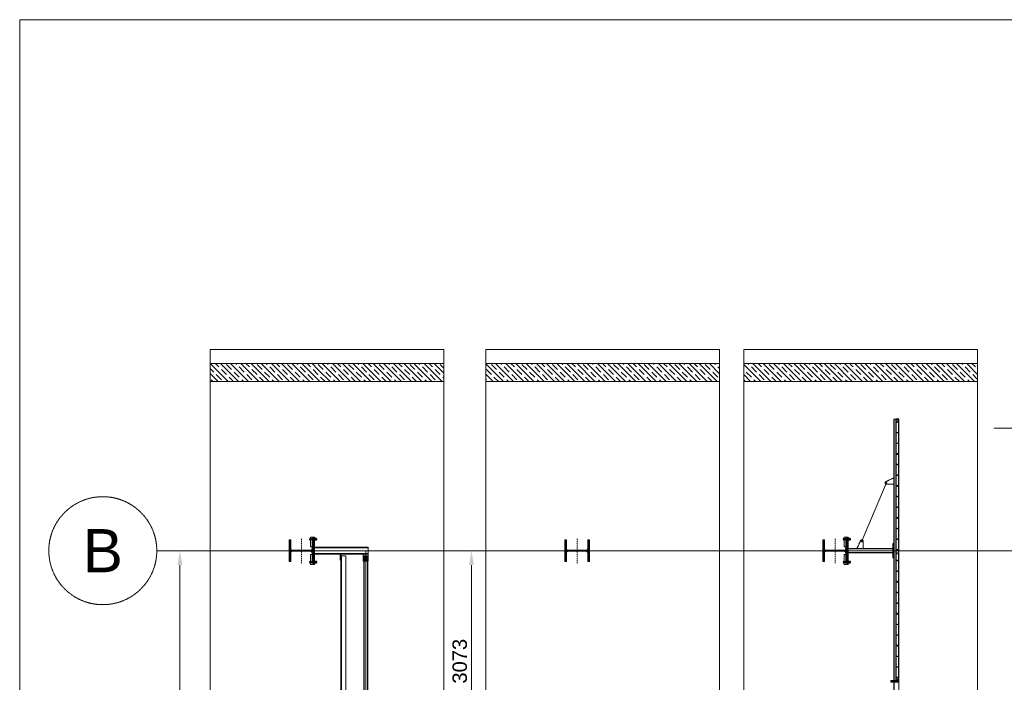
# Model space of a CAD drawing. Header units: millimetres. Extents: x -176817 to 571382, y -58489 to 156123.
# Tile 32 of 256: x -71598 to -57920, y 13505 to 22711. Entities that reach past the tile are written whole.
import ezdxf

# ---------------------------------------------------------------- set-up
doc = ezdxf.new("R2010")
doc.units = ezdxf.units.MM
doc.header["$LTSCALE"] = 0.2
for name, pattern in [('AM_ISO08W050', [18, 12, -1.5, 3, -1.5]), ('AM_ISO08W050x2', [9, 6, -0.75, 1.5, -0.75]), ('BORDER2', [0.875, 0.25, -0.125, 0.25, -0.125, 0, -0.125]), ('HIDDEN', [9.525, 6.35, -3.175]), ('PRZE', [0.8, 0.4, -0.2, 0, -0.2])]:
    doc.linetypes.add(name, pattern=pattern)
doc.layers.get('0').update_dxf_attribs({"lineweight": 13})
doc.layers.get('Defpoints').update_dxf_attribs({"lineweight": 13})
for name, color, linetype, lineweight in [('-AAA Podkład', 252, 'Continuous', 13), ('-AAA Widok', 2, 'Continuous', 30), ('-AAA Wymiar', 1, 'Continuous', 18), ('AAA Widok', 2, 'Continuous', 25), ('AM_7', 4, 'AM_ISO08W050', 13), ('C', 4, 'PRZE', 13), ('Prz', 5, 'Continuous', 13), ('stezenia', 4, 'Continuous', 13)]:
    doc.layers.add(name, color=color, linetype=linetype, lineweight=lineweight)
doc.styles.get("Standard").update_dxf_attribs({"font": 'arial.ttf'})
doc.dimstyles.new('STANDARD-100', dxfattribs={"dimscale": 100, "dimtxt": 2, "dimasz": 2, "dimexe": 0, "dimexo": 0, "dimgap": 0.6, "dimtad": 1, "dimdec": 0, "dimzin": 12, "dimdsep": 46, "dimtxsty": 'Standard', "dimcen": 1, "dimclrd": 256, "dimclre": 256, "dimclrt": 2, "dimadec": 0, "dimazin": 0, "dimtfac": 1, "dimtdec": 0, "dimtmove": 0, "dimatfit": 3, "dimfxl": 0, "dimtolj": 1, "dimtzin": 0, "dimarcsym": 0})
pattern_1 = [(315, (-14915.02, 38709.64), (70.71068, 70.71068), []), (315, (-14915.02, 38639.14), (70.71068, 70.71068), [100, -50])]
pattern_2 = [(315, (-16749.53, 38709.64), (70.71068, 70.71068), []), (315, (-16749.53, 38639.14), (70.71068, 70.71068), [100, -50])]
pattern_3 = [(315, (-18831, 38709.64), (70.71068, 70.71068), []), (315, (-18831, 38639.14), (70.71068, 70.71068), [100, -50])]

# ---------------------------------------------------------------- blocks, each defined once
blk = doc.blocks.new('Płaskownik podstawowy')
at = {"layer": 'AAA Widok'}
blk.add_lwpolyline([(-40, 0), (0, 0), (0, 3626), (-40, 3626)], close=True, dxfattribs=at)
for centre, radius in [((-20, 3589), 5.5), ((-20, 3619), 3.5), ((-20, 3441), 3.5), ((-20, 3293), 3.5), ((-20, 3145), 5.5), ((-20, 2997), 3.5), ((-20, 2849), 3.5), ((-20, 2701), 5.5), ((-20, 2553), 3.5), ((-20, 2405), 3.5), ((-20, 2257), 5.5), ((-20, 2109), 3.5), ((-20, 1961), 3.5), ((-20, 1813), 5.5), ((-20, 1665), 3.5), ((-20, 1517), 3.5), ((-20, 1369), 5.5), ((-20, 1221), 3.5), ((-20, 1073), 3.5), ((-20, 925), 5.5), ((-20, 777), 3.5), ((-20, 629), 3.5), ((-20, 481), 5.5), ((-20, 333), 3.5), ((-20, 185), 3.5), ((-20, 37), 5.5), ((-20, 7), 3.5)]:
    blk.add_circle(centre, radius, dxfattribs=at)
at = {"layer": 'AM_7', "linetype": 'AM_ISO08W050x2'}
for p, q in [((-20, 3589), (-31, 3589)), ((-20, 3619), (-28.5, 3619)), ((-20, 3619), (-20, 3627.5)), ((-20, 3619), (-11.5, 3619)), ((-20, 3619), (-20, 3610.5)), ((-20, 3589), (-20, 3600)), ((-20, 3589), (-9, 3589)), ((-20, 3589), (-20, 3578)), ((-20, 3441), (-28.5, 3441)), ((-20, 3441), (-20, 3449.5)), ((-20, 3441), (-11.5, 3441)), ((-20, 3441), (-20, 3432.5)), ((-20, 3293), (-28.5, 3293)), ((-20, 3293), (-20, 3301.5)), ((-20, 3293), (-11.5, 3293)), ((-20, 3293), (-20, 3284.5)), ((-20, 3145), (-20, 3156)), ((-20, 3145), (-31, 3145)), ((-20, 3145), (-9, 3145)), ((-20, 3145), (-20, 3134)), ((-20, 2997), (-28.5, 2997)), ((-20, 2997), (-20, 3005.5)), ((-20, 2997), (-11.5, 2997)), ((-20, 2997), (-20, 2988.5)), ((-20, 2849), (-28.5, 2849)), ((-20, 2849), (-20, 2857.5)), ((-20, 2849), (-11.5, 2849)), ((-20, 2849), (-20, 2840.5)), ((-20, 2701), (-31, 2701)), ((-20, 2701), (-20, 2712)), ((-20, 2701), (-9, 2701)), ((-20, 2701), (-20, 2690)), ((-20, 2553), (-28.5, 2553)), ((-20, 2553), (-20, 2561.5)), ((-20, 2553), (-11.5, 2553)), ((-20, 2553), (-20, 2544.5)), ((-20, 2405), (-28.5, 2405)), ((-20, 2405), (-20, 2413.5)), ((-20, 2405), (-11.5, 2405)), ((-20, 2405), (-20, 2396.5)), ((-20, 2257), (-31, 2257)), ((-20, 2257), (-20, 2268)), ((-20, 2257), (-9, 2257)), ((-20, 2257), (-20, 2246)), ((-20, 2109), (-28.5, 2109)), ((-20, 2109), (-20, 2117.5)), ((-20, 2109), (-11.5, 2109)), ((-20, 2109), (-20, 2100.5)), ((-20, 1961), (-28.5, 1961)), ((-20, 1961), (-20, 1969.5)), ((-20, 1961), (-11.5, 1961)), ((-20, 1961), (-20, 1952.5)), ((-20, 1813), (-31, 1813)), ((-20, 1813), (-20, 1824)), ((-20, 1813), (-9, 1813)), ((-20, 1813), (-20, 1802)), ((-20, 1665), (-28.5, 1665)), ((-20, 1665), (-20, 1673.5)), ((-20, 1665), (-11.5, 1665)), ((-20, 1665), (-20, 1656.5)), ((-20, 1517), (-28.5, 1517)), ((-20, 1517), (-20, 1525.5)), ((-20, 1517), (-11.5, 1517)), ((-20, 1517), (-20, 1508.5)), ((-20, 1369), (-31, 1369)), ((-20, 1369), (-20, 1380)), ((-20, 1369), (-9, 1369)), ((-20, 1369), (-20, 1358)), ((-20, 1221), (-28.5, 1221)), ((-20, 1221), (-20, 1229.5)), ((-20, 1221), (-11.5, 1221)), ((-20, 1221), (-20, 1212.5)), ((-20, 1073), (-28.5, 1073)), ((-20, 1073), (-20, 1081.5)), ((-20, 1073), (-11.5, 1073)), ((-20, 1073), (-20, 1064.5)), ((-20, 925), (-31, 925)), ((-20, 925), (-20, 936)), ((-20, 925), (-9, 925)), ((-20, 925), (-20, 914)), ((-20, 777), (-28.5, 777)), ((-20, 777), (-20, 785.5)), ((-20, 777), (-11.5, 777)), ((-20, 777), (-20, 768.5)), ((-20, 629), (-28.5, 629)), ((-20, 629), (-20, 637.5)), ((-20, 629), (-11.5, 629)), ((-20, 629), (-20, 620.5)), ((-20, 481), (-31, 481)), ((-20, 481), (-20, 492)), ((-20, 481), (-9, 481)), ((-20, 481), (-20, 470)), ((-20, 333), (-28.5, 333)), ((-20, 333), (-20, 341.5)), ((-20, 333), (-11.5, 333)), ((-20, 333), (-20, 324.5)), ((-20, 185), (-28.5, 185)), ((-20, 185), (-20, 193.5)), ((-20, 185), (-11.5, 185)), ((-20, 185), (-20, 176.5)), ((-20, 37), (-31, 37)), ((-20, 7), (-28.5, 7)), ((-20, 37), (-20, 48)), ((-20, 37), (-9, 37)), ((-20, 37), (-20, 26)), ((-20, 7), (-20, 15.5)), ((-20, 7), (-11.5, 7)), ((-20, 7), (-20, -1.5))]:
    blk.add_line(p, q, dxfattribs=at)
blk = doc.blocks.new('*D869')
at = {"layer": '-AAA Podkład', "linetype": 'HIDDEN', "lineweight": -2, "ltscale": 5, "transparency": 16777216}
for p, q in [((-13953, -2350), (-14277, -2350)), ((-14277, -6650), (-14277, -2550)), ((-13953, -6850), (-14277, -6850))]:
    blk.add_line(p, q, dxfattribs=at)
at = {"layer": '-AAA Podkład', "linetype": 'HIDDEN', "ltscale": 5, "transparency": 16777216}
for points in [[(-14310, -2550), (-14243, -2550), (-14277, -2350)], [(-14310, -6650), (-14243, -6650), (-14277, -6850)]]:
    blk.add_solid(points, dxfattribs=at)
at = {"layer": 'Defpoints', "color": 0, "linetype": 'HIDDEN', "ltscale": 5, "transparency": 16777216}
for p in [(-14277, -2350), (-13953, -2350), (-13953, -6850)]:
    blk.add_point(p, dxfattribs=at)
at = {"layer": '-AAA Podkład', "color": 2, "linetype": 'HIDDEN', "ltscale": 5, "transparency": 16777216, "insert": (-14439, -4600), "char_height": 200, "attachment_point": 5, "rotation": 90}
blk.add_mtext('\\A1;4500', dxfattribs=at)
blk = doc.blocks.new('*X49')
at = {"color": 0}
for p, q in [((558, 1769), (573, 1784)), ((558, 1778), (564, 1784)), ((560, 1762), (582, 1784)), ((569, 1762), (591, 1784)), ((578, 1762), (600, 1784)), ((587, 1762), (608, 1784)), ((596, 1762), (617, 1784)), ((605, 1762), (626, 1784)), ((613, 1762), (635, 1784)), ((622, 1762), (644, 1784)), ((631, 1762), (653, 1784)), ((640, 1762), (661, 1784)), ((649, 1762), (670, 1784)), ((658, 1762), (679, 1784)), ((666, 1762), (688, 1784)), ((675, 1762), (697, 1784)), ((683, 1761), (706, 1784)), ((689, 1759), (715, 1784)), ((694, 1755), (723, 1784)), ((698, 1750), (732, 1784)), ((701, 1744), (741, 1784)), ((702, 1736), (750, 1784)), ((737, 1762), (759, 1784)), ((746, 1762), (768, 1784)), ((755, 1762), (776, 1784)), ((764, 1762), (785, 1784)), ((773, 1762), (794, 1784)), ((781, 1762), (803, 1784)), ((790, 1762), (812, 1784)), ((799, 1762), (821, 1784)), ((808, 1762), (829, 1784)), ((817, 1762), (838, 1784)), ((826, 1762), (847, 1784)), ((834, 1762), (856, 1784)), ((702, 1727), (714, 1740)), ((702, 1718), (714, 1730)), ((702, 1710), (714, 1722)), ((702, 1701), (714, 1713)), ((702, 1692), (714, 1704)), ((702, 1683), (714, 1695)), ((702, 1674), (714, 1686)), ((702, 1665), (714, 1677)), ((702, 1657), (714, 1669)), ((702, 1648), (714, 1660)), ((702, 1639), (714, 1651)), ((702, 1630), (714, 1642)), ((843, 1762), (858, 1777)), ((852, 1762), (858, 1768)), ((702, 1621), (714, 1633)), ((702, 1612), (714, 1624)), ((702, 1604), (714, 1616)), ((702, 1595), (714, 1607)), ((702, 1586), (714, 1598)), ((702, 1577), (714, 1589)), ((702, 1568), (714, 1580)), ((702, 1559), (714, 1571)), ((702, 1551), (714, 1563)), ((702, 1542), (714, 1554)), ((702, 1533), (714, 1545)), ((702, 1524), (714, 1536)), ((702, 1515), (714, 1527)), ((702, 1506), (714, 1518)), ((702, 1497), (714, 1509)), ((558, 1460), (564, 1466)), ((558, 1451), (573, 1466)), ((560, 1444), (582, 1466)), ((569, 1444), (590, 1466)), ((578, 1444), (599, 1466)), ((587, 1444), (608, 1466)), ((595, 1444), (617, 1466)), ((604, 1444), (626, 1466)), ((613, 1444), (635, 1466)), ((622, 1444), (643, 1466)), ((631, 1444), (652, 1466)), ((640, 1444), (661, 1466)), ((649, 1444), (670, 1466)), ((657, 1444), (679, 1466)), ((666, 1444), (714, 1492)), ((675, 1444), (715, 1484)), ((684, 1444), (718, 1478)), ((693, 1444), (722, 1473)), ((702, 1488), (714, 1501)), ((702, 1444), (727, 1469)), ((710, 1444), (733, 1467)), ((719, 1444), (741, 1466)), ((728, 1444), (750, 1466)), ((737, 1444), (758, 1466)), ((746, 1444), (767, 1466)), ((755, 1444), (776, 1466)), ((763, 1444), (785, 1466)), ((772, 1444), (794, 1466)), ((781, 1444), (803, 1466)), ((790, 1444), (811, 1466)), ((799, 1444), (820, 1466)), ((808, 1444), (829, 1466)), ((816, 1444), (838, 1466)), ((825, 1444), (847, 1466)), ((834, 1444), (856, 1466)), ((843, 1444), (858, 1459)), ((852, 1444), (858, 1450))]:
    blk.add_line(p, q, dxfattribs=at)
blk = doc.blocks.new('heb340')
at = {"color": 1, "linetype": 'Continuous'}
blk.add_lwpolyline([(-150, -170), (150, -170), (150, -148.5), (33, -148.5, -0.4142136), (6, -121.5), (6, 121.5, -0.4142136), (33, 148.5), (150, 148.5), (150, 170), (-150, 170), (-150, 148.5), (-33, 148.5, -0.4142136), (-6, 121.5), (-6, -121.5, -0.4142136), (-33, -148.5), (-150, -148.5)], format="xyb", close=True, dxfattribs=at)
at = {"layer": 'C'}
for points in [[(0, -213), (0, 213)], [(-171.5, 0), (171.5, 0)]]:
    blk.add_lwpolyline(points, dxfattribs=at)
at = {"color": 4, "linetype": 'Continuous'}
blk.add_blockref('*X49', (-708, -1614), dxfattribs=at)
blk = doc.blocks.new('połaczenie montażowe')
at = {"color": 7, "linetype": 'BORDER2'}
for p, q in [((-63, 158), (50, 158)), ((-63, -158), (50, -158))]:
    blk.add_line(p, q, dxfattribs=at)
at = {"color": 4}
for p, q in [((-54, 172), (-45, 172)), ((-54, 169), (-54, 146)), ((-54, 165), (-45, 165)), ((-54, 144), (-45, 144)), ((-54, 151), (-45, 151)), ((-45, 172), (-45, 144)), ((-45, 171), (-45, 171)), ((-45, 145), (-45, 145)), ((-45, 171), (-45, 145)), ((-42, 166), (12, 166)), ((-42, 150), (12, 150)), ((-4, 166), (-4, 150)), ((-4, 164), (12, 164)), ((-4, 152), (12, 152)), ((28, 166), (46, 166)), ((28, 164), (46, 164)), ((28, 152), (46, 152)), ((28, 150), (46, 150)), ((46, 166), (46, 150)), ((-54, -144), (-45, -144)), ((-54, -169), (-54, -146)), ((-54, -165), (-45, -165)), ((-54, -172), (-45, -172)), ((-54, -151), (-45, -151)), ((-45, -172), (-45, -144)), ((-45, -145), (-45, -145)), ((-45, -171), (-45, -171)), ((-45, -171), (-45, -145)), ((-42, -150), (12, -150)), ((-42, -166), (12, -166)), ((-4, -166), (-4, -150)), ((-4, -152), (12, -152)), ((-4, -164), (12, -164)), ((28, -150), (46, -150)), ((28, -152), (46, -152)), ((28, -164), (46, -164)), ((28, -166), (46, -166)), ((46, -166), (46, -150))]:
    blk.add_line(p, q, dxfattribs=at)
at = {"color": 7}
for p, q in [((-45, 172), (-44, 173)), ((-45, 172), (-45, 144)), ((-44, 173), (-42, 173)), ((-45, 144), (-44, 143)), ((-44, 143), (-42, 143)), ((-42, 173), (-42, 143)), ((12, 173), (15, 173)), ((12, 172), (12, 173)), ((12, 172), (12, 144)), ((12, 144), (12, 143)), ((12, 143), (15, 143)), ((15, 173), (15, 143)), ((15, 169), (15, 148)), ((15, 169), (15, 148)), ((28, 173), (28, 143)), ((28, 169), (28, 148)), ((28, 169), (28, 148)), ((-45, -172), (-45, -144)), ((-45, -172), (-44, -173)), ((-44, -143), (-42, -143)), ((-45, -144), (-44, -143)), ((-44, -173), (-42, -173)), ((-42, -173), (-42, -143)), ((12, -143), (15, -143)), ((12, -144), (12, -143)), ((12, -172), (12, -144)), ((12, -172), (12, -173)), ((12, -173), (15, -173)), ((15, -173), (15, -143)), ((15, -169), (15, -148)), ((15, -169), (15, -148)), ((28, -173), (28, -143)), ((28, -169), (28, -148)), ((28, -169), (28, -148))]:
    blk.add_line(p, q, dxfattribs=at)
at = {"color": 3}
for p, q in [((27, 172), (16, 172)), ((27, 165), (16, 165)), ((28, 151), (16, 151)), ((27, 144), (16, 144)), ((28, 169), (28, 148)), ((40, 172), (29, 172)), ((40, 165), (29, 165)), ((41, 151), (29, 151)), ((40, 144), (29, 144)), ((41, 169), (41, 148)), ((27, -144), (16, -144)), ((28, -151), (16, -151)), ((27, -165), (16, -165)), ((27, -172), (16, -172)), ((28, -169), (28, -148)), ((40, -144), (29, -144)), ((41, -151), (29, -151)), ((40, -165), (29, -165)), ((40, -172), (29, -172)), ((41, -169), (41, -148))]:
    blk.add_line(p, q, dxfattribs=at)
at = {"color": 4}
for centre, radius, start, end in [((-44, 168), 10.9, 156.9535, 174.7762), ((-49, 147), 5.24, 187.8423, 213.6182), ((-46, 169), 8.39, 182.384, 208.3594), ((-46, 161), 8.39, 151.6406, 177.616), ((-41, 156), 13.8, 181.783, 202.0553), ((-41, 146), 13.8, 157.9447, 178.217), ((-49, -147), 5.24, 146.3818, 172.1577), ((-44, -168), 10.9, 185.2238, 203.0465), ((-41, -146), 13.8, 181.783, 202.0553), ((-41, -156), 13.8, 157.9447, 178.217), ((-46, -161), 8.39, 182.384, 208.3594), ((-46, -169), 8.39, 151.6406, 177.616)]:
    blk.add_arc(centre, radius, start, end, dxfattribs=at)
at = {"color": 3}
for centre, radius, start, end in [((26, 168), 10.9, 156.9535, 174.7762), ((23, 169), 8.39, 182.384, 208.3594), ((20, 162), 5.05, 143.1698, 176.696), ((20, 154), 5.05, 183.304, 216.8302), ((20, 148), 5.05, 143.1698, 176.696), ((32, 150), 17.3, 184.1009, 198.2664), ((17, 168), 10.9, 5.2238, 23.0465), ((20, 169), 8.39, 331.6406, 357.616), ((23, 162), 5.05, 3.304, 36.8302), ((23, 154), 5.05, 323.1698, 356.696), ((23, 148), 5.05, 3.304, 36.8302), ((11, 150), 17.3, 341.7336, 355.8991), ((39, 168), 10.9, 156.9535, 174.7762), ((36, 169), 8.39, 182.384, 208.3594), ((33, 162), 5.05, 143.1698, 176.696), ((33, 154), 5.05, 183.304, 216.8302), ((33, 148), 5.05, 143.1698, 176.696), ((45, 150), 17.3, 184.1009, 198.2664), ((30, 168), 10.9, 5.2238, 23.0465), ((33, 169), 8.39, 331.6406, 357.616), ((36, 162), 5.05, 3.304, 36.8302), ((36, 154), 5.05, 323.1698, 356.696), ((36, 148), 5.05, 3.304, 36.8302), ((24, 150), 17.3, 341.7336, 355.8991), ((32, -150), 17.3, 161.7336, 175.8991), ((20, -148), 5.05, 183.304, 216.8302), ((20, -154), 5.05, 143.1698, 176.696), ((20, -162), 5.05, 183.304, 216.8302), ((23, -169), 8.39, 151.6406, 177.616), ((26, -168), 10.9, 185.2238, 203.0465), ((11, -150), 17.3, 4.1009, 18.2664), ((23, -148), 5.05, 323.1698, 356.696), ((23, -154), 5.05, 3.304, 36.8302), ((23, -162), 5.05, 323.1698, 356.696), ((20, -169), 8.39, 2.384, 28.3594), ((17, -168), 10.9, 336.9535, 354.7762), ((45, -150), 17.3, 161.7336, 175.8991), ((33, -148), 5.05, 183.304, 216.8302), ((33, -154), 5.05, 143.1698, 176.696), ((33, -162), 5.05, 183.304, 216.8302), ((36, -169), 8.39, 151.6406, 177.616), ((39, -168), 10.9, 185.2238, 203.0465), ((24, -150), 17.3, 4.1009, 18.2664), ((36, -148), 5.05, 323.1698, 356.696), ((36, -154), 5.05, 3.304, 36.8302), ((36, -162), 5.05, 323.1698, 356.696), ((33, -169), 8.39, 2.384, 28.3594), ((30, -168), 10.9, 336.9535, 354.7762)]:
    blk.add_arc(centre, radius, start, end, dxfattribs=at)
at = {"layer": 'stezenia', "color": 6}
for points in [[(-42, 190), (-22, 190), (-22, 55), (-42, 55)], [(12, 190), (0, 190), (0, -190), (12, -190)], [(-42, -190), (-22, -190), (-22, -55), (-42, -55)]]:
    blk.add_lwpolyline(points, close=True, dxfattribs=at)
at = {"layer": 'stezenia', "color": 3}
for centre in [(-11, 179), (-11, -179)]:
    blk.add_circle(centre, 10.8, dxfattribs=at)
blk = doc.blocks.new('*D904')
at = {"layer": '-AAA Podkład', "linetype": 'HIDDEN', "lineweight": -2, "ltscale": 5, "transparency": 16777216}
for p, q in [((-10409, -2350), (-10227, -2350)), ((-10227, -2550), (-10227, -5222)), ((-11530, -5422), (-10227, -5422))]:
    blk.add_line(p, q, dxfattribs=at)
at = {"layer": '-AAA Podkład', "linetype": 'HIDDEN', "ltscale": 5, "transparency": 16777216}
for points in [[(-10260, -2550), (-10194, -2550), (-10227, -2350)], [(-10260, -5222), (-10194, -5222), (-10227, -5422)]]:
    blk.add_solid(points, dxfattribs=at)
at = {"layer": 'Defpoints', "color": 0, "linetype": 'HIDDEN', "ltscale": 5, "transparency": 16777216}
for p in [(-10409, -2350), (-11530, -5422, 0), (-10227, -5422)]:
    blk.add_point(p, dxfattribs=at)
at = {"layer": '-AAA Podkład', "color": 2, "linetype": 'HIDDEN', "ltscale": 5, "transparency": 16777216, "insert": (-10389, -3886), "char_height": 200, "attachment_point": 5, "rotation": 90}
blk.add_mtext('\\A1;3073', dxfattribs=at)
blk = doc.blocks.new('Podkład rev.B')
at = {"layer": '-AAA Podkład', "linetype": 'HIDDEN', "ltscale": 5}
h = blk.add_hatch(dxfattribs=at)
h.set_pattern_fill('JIS_STN_1E', color=256, scale=100, angle=-90, style=0)
h.set_pattern_definition(pattern_1)
h.paths.add_polyline_path([(-13857.6, 0), (-13857.6, 250), (-12359.5, 250), (-12359.5, 0)])
h = blk.add_hatch(dxfattribs=at)
h.set_pattern_fill('JIS_STN_1E', color=256, scale=100, angle=-90, style=0)
h.set_pattern_definition(pattern_1)
h.paths.add_polyline_path([(-12359.5, 250), (-12359.5, 0), (-10609.5, 0), (-10609.5, 250)])
h = blk.add_hatch(dxfattribs=at)
h.set_pattern_fill('JIS_STN_1E', color=256, scale=100, angle=-90, style=0)
h.set_pattern_definition(pattern_2)
h.paths.add_polyline_path([(-10027.3, 0), (-10027.3, 250), (-8529.1, 250), (-8529.1, 0)])
h = blk.add_hatch(dxfattribs=at)
h.set_pattern_fill('JIS_STN_1E', color=256, scale=100, angle=-90, style=0)
h.set_pattern_definition(pattern_2)
h.paths.add_polyline_path([(-8529.1, 250), (-8529.1, 0), (-6779.2, 0), (-6779.2, 250)])
h = blk.add_hatch(dxfattribs=at)
h.set_pattern_fill('JIS_STN_1E', color=256, scale=100, angle=-90, style=0)
h.set_pattern_definition(pattern_3)
h.paths.add_polyline_path([(-6443.9, 0), (-6443.9, 250), (-4945.7, 250), (-4945.7, 0)])
h = blk.add_hatch(dxfattribs=at)
h.set_pattern_fill('JIS_STN_1E', color=256, scale=100, angle=-90, style=0)
h.set_pattern_definition(pattern_3)
h.paths.add_polyline_path([(-4945.7, 250), (-4945.7, 0), (-3195.8, 0), (-3195.8, 250)])
for p, q in [((-13857.6, 443.6, 0), (-13857.6, -19743.6, 0)), ((-13857.6, 443.6, 0), (-10609.5, 443.6, 0)), ((-10609.5, 443.6, 0), (-10609.5, -19743.6, 0)), ((-10027.3, 443.6, 0), (-10027.3, -19743.6, 0)), ((-10027.3, 443.6, 0), (-6779.2, 443.6, 0)), ((-6779.2, 443.6, 0), (-6779.2, -19743.6, 0)), ((-6443.9, 443.6, 0), (-6443.9, -19743.6, 0)), ((-6443.9, 443.6, 0), (-3195.8, 443.6, 0)), ((-3195.8, 443.6, 0), (-3195.8, -19743.6, 0)), ((-13857.6, 250, 0), (-10609.5, 250, 0)), ((-10027.3, 250, 0), (-6779.1, 250, 0)), ((-6443.9, 250, 0), (-3195.7, 250, 0)), ((-13857.6, 0, 0), (-10609.6, 0, 0)), ((-10027.3, 0, 0), (-6779.2, 0, 0)), ((-6443.9, 0, 0), (-3195.8, 0, 0)), ((-4360.7, -525, 0), (-4360.7, -18775, 0)), ((-4360.7, -525, 0), (-4290.7, -525, 0)), ((-4290.7, -18775, 0), (-4290.7, -525, 0)), ((1363.3, -650, 0), (-2971.4, -650, 0)), ((-11659.7, -2302, 0), (-12407.5, -2302, 0)), ((-11659.7, -2310, 0), (-12407.5, -2310, 0)), ((-11659.7, -2302, 0), (-11659.7, -2398, 0)), ((-14598, -2350, 0), (37403.3, -2350, 0)), ((-12407.5, -2390, 0), (-11659.7, -2390, 0)), ((-12407.5, -2398, 0), (-11659.7, -2398, 0)), ((-12407.5, -2398, 0), (-11659.7, -2398, 0)), ((-12040.2, -2420.5, 0), (-12040.2, -6779.5, 0)), ((-12040.2, -2420.5, 0), (-11970.2, -2420.5, 0)), ((-11970.2, -6779.5, 0), (-11970.2, -2420.5, 0)), ((-11699.8, -2440.5, 0), (-11720.1, -2440.5, 0)), ((-11710, -2430.3, 0), (-11710, -2450.7, 0)), ((-11694.7, -6850, 0), (-11694.7, -2350, 0)), ((-11669.8, -2440.5, 0), (-11690.1, -2440.5, 0)), ((-11680, -2430.3, 0), (-11680, -2450.7, 0)), ((-4310.7, -2399.9, 0), (-4310.7, -2376.1, 0))]:
    blk.add_line(p, q, dxfattribs=at)
at = {"layer": '-AAA Podkład', "linetype": 'HIDDEN', "ltscale": 5, "elevation": 0}
for points in [[(-4353.7, -18775), (-4353.7, -525)], [(-4360.7, -1339), (-4480.7, -1395), (-4480.7, -1395), (-4480.7, -1415), (-4470.7, -1425), (-4360.7, -1425), (-4360.7, -1339)], [(-4993.7, -2320), (-4372.7, -2320), (-4372.7, -2380), (-4993.7, -2380)], [(-4993.7, -2324), (-4372.7, -2324)], [(-4871.7, -2320), (-4815.7, -2200), (-4815.7, -2200), (-4795.7, -2200), (-4785.7, -2210), (-4785.7, -2320), (-4871.7, -2320)], [(-12033.2, -6779.5), (-12033.2, -2420.5)], [(-4372.7, -2376), (-4993.7, -2376)], [(-11723.2, -2494), (-11723.2, -6706)], [(-11718.2, -2494), (-11718.2, -6706)], [(-11671.2, -6706), (-11671.2, -2494)], [(-11666.2, -6706), (-11666.2, -2494)]]:
    blk.add_lwpolyline(points, dxfattribs=at)
at = {"layer": '-AAA Podkład', "linetype": 'HIDDEN', "ltscale": 5, "const_width": 12.9, "elevation": 0}
blk.add_lwpolyline([(-4460.7, -1405), (-4805.7, -2220)], dxfattribs=at)
at = {"layer": '-AAA Podkład', "linetype": 'HIDDEN', "ltscale": 5, "elevation": 0}
for points in [[(-4360.7, -2250), (-4360.7, -2450), (-4372.7, -2450), (-4372.7, -2250)], [(-12040.2, -2398), (-12040.2, -2483), (-12052.2, -2483), (-12052.2, -2398)], [(-11719.7, -2473), (-11729.7, -2463), (-11729.7, -2398), (-11659.7, -2398), (-11659.7, -2463), (-11669.7, -2473)], [(-11659.7, -2430.5), (-11659.7, -2488), (-11729.7, -2488), (-11729.7, -2430.5), (-11719.7, -2420.5), (-11669.7, -2420.5)], [(-11659.7, -2488), (-11659.7, -2494), (-11729.7, -2494), (-11729.7, -2488)], [(-4290.7, -4166), (-4290.7, -4154), (-4400.7, -4154), (-4400.7, -4166)], [(-4290.7, -4178), (-4290.7, -4166), (-4400.7, -4166), (-4400.7, -4178)]]:
    blk.add_lwpolyline(points, close=True, dxfattribs=at)
for points in [[(-11716.5, -2453), (-11716.5, -2428, -1), (-11703.5, -2428), (-11703.5, -2453, -1)], [(-11686.5, -2453), (-11686.5, -2428, -1), (-11673.5, -2428), (-11673.5, -2453, -1)]]:
    blk.add_lwpolyline(points, format="xyb", close=True, dxfattribs=at)
at = {"layer": '-AAA Podkład', "linetype": 'HIDDEN', "ltscale": 5}
for centre, radius in [((-4460.7, -1405, 0), 6.5), ((-15348, -2350, 0), 750), ((-4805.7, -2220, 0), 6.5), ((-11710, -2440.5, 0), 6.5), ((-11680, -2440.5, 0), 6.5)]:
    blk.add_circle(centre, radius, dxfattribs=at)
at = {"layer": '-AAA Podkład', "linetype": 'HIDDEN', "ltscale": 5, "rotation": 270}
for p in [(-12589.5, -2350, 0), (-8759.1, -2350, 0), (-5175.7, -2350, 0)]:
    blk.add_blockref('heb340', p, dxfattribs=at)
at = {"layer": '-AAA Podkład', "linetype": 'HIDDEN', "ltscale": 5}
for p in [(-12419.5, -2350, 0), (-5005.7, -2350, 0)]:
    blk.add_blockref('połaczenie montażowe', p, dxfattribs=at)
at = {"layer": '-AAA Podkład', "linetype": 'HIDDEN', "ltscale": 5, "insert": (-15348, -2350, 0), "char_height": 600, "attachment_point": 5}
blk.add_mtext('\\A1;B', dxfattribs=at)
at = {"layer": '-AAA Podkład', "linetype": 'HIDDEN', "ltscale": 5}
for base, p1, p2, picture, middle in [((-14276.6, -2350, 0), (-13952.6, -6850, 0), (-13952.6, -2350, 0), '*D869', (-14438.7, -4600, 0)), ((-10226.9234964, -5422.5, 0), (-10409.1359746, -2350, 0), (-11530.3757279, -5422.5, -0.0000002), '*D904', (-10389.1063067, -3886.25, 0))]:
    dim = blk.add_linear_dim(base=base, p1=p1, p2=p2, angle=90, dimstyle='STANDARD-100', override={"dimtmove": 1}, dxfattribs=at)
    dim.commit()
    dim.dimension.update_dxf_attribs({"geometry": picture, "text_midpoint": middle})

msp = doc.modelspace()

# ---------------------------------------------------------------- linework, layer by layer
at = {"layer": 'Prz'}
msp.add_lwpolyline([(-15998.2722, -58489.4339), (-71598.2722, -58489.4339), (-71598.2722, 22710.5661), (-15998.2722, 22710.5661)], close=True, dxfattribs=at)

# ---------------------------------------------------------------- block references
at = {"layer": '-AAA Widok', "color": 3}
msp.add_blockref('Płaskownik podstawowy', (-59386.5083, 13532.4632, 0), dxfattribs=at)
at = {"layer": '-AAA Wymiar'}
msp.add_blockref('Podkład rev.B', (-55095.7819, 17683.4632, 0), dxfattribs=at)

doc.saveas('drawing.dxf')
